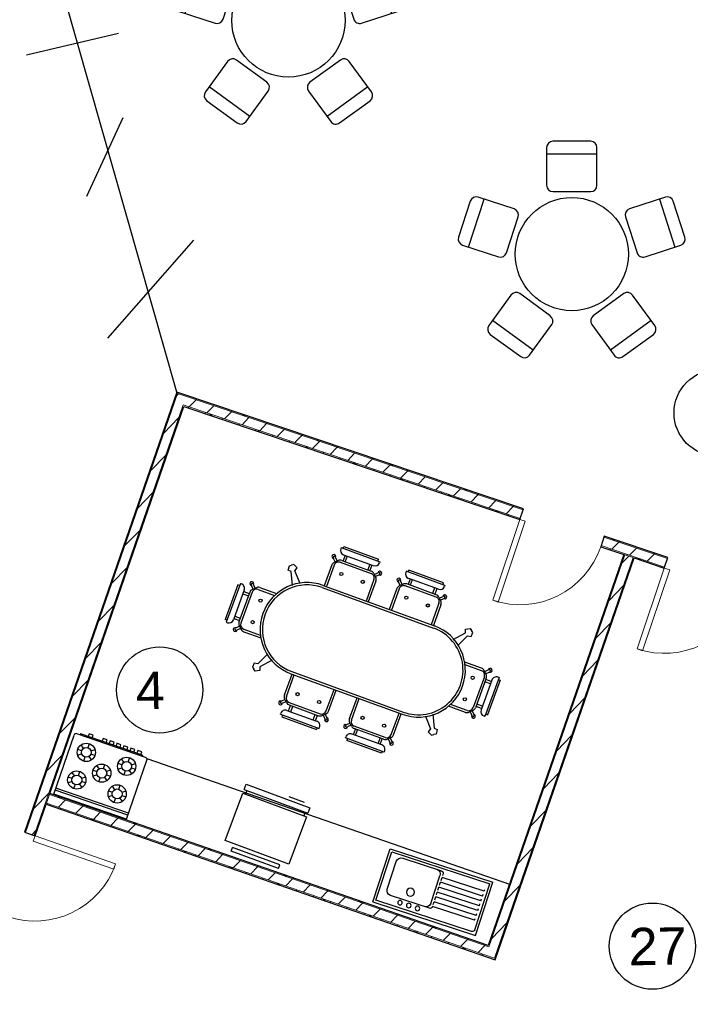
# Model space of a CAD drawing. Header units: inches. Extents: x 424 to 2043, y -237 to 445.
# Tile 94 of 256: x 737 to 743, y -147 to -139. Entities that reach past the tile are written whole.
import ezdxf

# ---------------------------------------------------------------- set-up
doc = ezdxf.new("R2010")
doc.units = ezdxf.units.IN
doc.header["$MEASUREMENT"] = 0
for name, color, linetype, lineweight in [('A-DOOR', 31, 'Continuous', 9), ('A-WALL', 113, 'Continuous', 9), ('A-WALL-PATT', 111, 'Continuous', 25)]:
    doc.layers.add(name, color=color, linetype=linetype, lineweight=lineweight)
for name, color, linetype in [('CAR', 1, 'Continuous'), ('furn.', 1, 'Continuous'), ('KH', 8, 'Continuous'), ('MOBLEMAN', 1, 'Continuous'), ('RE', 1, 'Continuous'), ('TOZEHAT', 3, 'Continuous')]:
    doc.layers.add(name, color=color, linetype=linetype)
doc.styles.get("Standard").update_dxf_attribs({"font": 'arial.ttf'})
pattern_1 = [(45.89417, (852.0838, -131.8069), (-0.21541665, 0.20879576), []), (135.89417, (852.0838, -131.8069), (-0.20879576, -0.21541665), [])]
pattern_2 = [(0.89417, (852.0838, -131.8069), (-0.00234084, 0.14998173), []), (90.89417, (852.0838, -131.8069), (-0.14998173, -0.00234084), [])]
pattern_3 = [(45.89417, (852.0838, -131.8069), (-0.10770832, 0.10439788), [])]

# ---------------------------------------------------------------- blocks, each defined once
blk = doc.blocks.new('M_Single-Louvered - 0762 x 2032mm-226899-اول')
at = {"layer": 'A-DOOR', "lineweight": 18}
for p, q in [((0.33, 0.05), (0.33, 0.812)), ((0.381, 0.812), (0.33, 0.812)), ((0.381, 0.05), (0.381, 0.812)), ((0.381, 0.05), (0.33, 0.05))]:
    blk.add_line(p, q, dxfattribs=at)
at = {"layer": 'A-DOOR'}
blk.add_arc((0.381, 0.05), 0.762, 90, 180, dxfattribs=at)
blk = doc.blocks.new('M_Single-Louvered - 0762 x 2032mm-227597-اول')
at = {"layer": 'A-DOOR', "lineweight": 18}
for p, q in [((0.33, -0.05), (0.33, -0.812)), ((0.381, -0.05), (0.33, -0.05)), ((0.381, -0.05), (0.381, -0.812)), ((0.381, -0.812), (0.33, -0.812))]:
    blk.add_line(p, q, dxfattribs=at)
at = {"layer": 'A-DOOR'}
blk.add_arc((0.381, -0.05), 0.762, 180, 270, dxfattribs=at)
blk = doc.blocks.new('miz 5 gerd')
at = {"color": 0}
for p, q in [((0.15, 0.8972), (-0.15, 0.8972)), ((-0.2, 0.8472), (-0.2, 0.5472)), ((-0.2, 0.7972), (0.2, 0.7972)), ((0.2, 0.5472), (0.2, 0.8472)), ((-0.15, 0.4972), (0.15, 0.4972)), ((-0.8069, 0.4199), (-0.8996, 0.1346)), ((-0.82, 0.0561), (-0.6964, 0.4366)), ((-0.4586, 0.3593), (-0.7439, 0.452)), ((0.7439, 0.452), (0.4586, 0.3593)), ((0.6964, 0.4366), (0.82, 0.0561)), ((0.8996, 0.1346), (0.8069, 0.4199)), ((-0.5192, 0.011), (-0.4265, 0.2963)), ((0.4265, 0.2963), (0.5192, 0.011)), ((-0.8675, 0.0716), (-0.5822, -0.0211)), ((0.5822, -0.0211), (0.8675, 0.0716)), ((-0.4834, -0.3251), (-0.6598, -0.5678)), ((-0.1709, -0.4904), (-0.4136, -0.3141)), ((0.4136, -0.3141), (0.1709, -0.4904)), ((0.6598, -0.5678), (0.4834, -0.3251)), ((-0.3068, -0.7625), (-0.6304, -0.5274)), ((0.6304, -0.5274), (0.3068, -0.7625)), ((-0.3362, -0.8029), (-0.1598, -0.5602)), ((0.1598, -0.5602), (0.3362, -0.8029)), ((-0.6487, -0.6377), (-0.406, -0.814)), ((0.406, -0.814), (0.6487, -0.6377))]:
    blk.add_line(p, q, dxfattribs=at)
blk.add_circle((0, 0), 0.45)
for centre, start, end in [((-0.15, 0.8472), 90, 180), ((0.15, 0.8472), 360, 90), ((-0.15, 0.5472), 180, 270), ((0.15, 0.5472), 270, 0), ((-0.7594, 0.4045), 72, 162), ((0.7594, 0.4045), 18, 108), ((-0.474, 0.3117), 342, 72), ((0.474, 0.3117), 108, 198), ((-0.8521, 0.1191), 162, 252), ((0.8521, 0.1191), 288, 18), ((-0.5668, 0.0264), 252, 342), ((0.5668, 0.0264), 198, 288), ((-0.443, -0.3545), 54, 144), ((0.443, -0.3545), 36, 126), ((-0.2003, -0.5308), 324, 54), ((0.2003, -0.5308), 126, 216), ((-0.6193, -0.5972), 144, 234), ((0.6193, -0.5972), 306, 36), ((-0.3766, -0.7736), 234, 324), ((0.3766, -0.7736), 216, 306)]:
    blk.add_arc(centre, 0.05, start, end, dxfattribs=at)
blk = doc.blocks.new('sink')
at = {"layer": 'furn.'}
for p, q in [((0, -0.4161), (0, 0.4161)), ((0, 0.4161), (0.43, 0.4161)), ((0.0391, 0.3965), (0.4104, 0.3965)), ((0.4104, -0.3965), (0.4104, 0.3965)), ((0.43, -0.4161), (0.43, 0.4161)), ((0.0196, 0.3769), (0.0196, -0.3965)), ((0.1081, 0.3726), (0.1238, 0.3726)), ((0.1081, 0.3726), (0.1081, 0.0326)), ((0.1474, 0.3726), (0.1631, 0.3726)), ((0.1474, 0.3726), (0.1474, 0.0326)), ((0.1866, 0.3726), (0.2023, 0.3726)), ((0.1866, 0.3726), (0.1866, 0.0326)), ((0.2259, 0.3726), (0.2416, 0.3726)), ((0.2259, 0.3726), (0.2259, 0.0326)), ((0.2651, 0.3726), (0.2808, 0.3726)), ((0.2651, 0.3726), (0.2651, 0.0326)), ((0.3044, 0.3726), (0.3201, 0.3726)), ((0.3044, 0.3726), (0.3044, 0.0326)), ((0.3425, 0.3726), (0.3582, 0.3726)), ((0.3436, 0.3726), (0.3436, 0.0326)), ((0.0885, 0.013), (0.0885, -0.3011)), ((0.1238, 0.0326), (0.1474, 0.0326)), ((0.1278, 0.013), (0.3515, 0.013)), ((0.1631, 0.0326), (0.1866, 0.0326)), ((0.2023, 0.0326), (0.2259, 0.0326)), ((0.2416, 0.0326), (0.2651, 0.0326)), ((0.2808, 0.0326), (0.3044, 0.0326)), ((0.3201, 0.0326), (0.3436, 0.0326)), ((0.3593, 0.0326), (0.3711, 0.0326)), ((0.3907, -0.3011), (0.3907, 0.013)), ((0.1278, -0.3403), (0.3515, -0.3403)), ((0, -0.4161), (0.43, -0.4161)), ((0.0196, -0.3965), (0.4104, -0.3965))]:
    blk.add_line(p, q, dxfattribs=at)
for centre, radius in [((0.0589, -0.0734), 0.0175), ((0.0589, -0.144), 0.0175), ((0.1602, -0.1641), 0.0306), ((0.0589, -0.2147), 0.0175)]:
    blk.add_circle(centre, radius, dxfattribs=at)
for centre, radius, start, end in [((0.0391, 0.3769), 0.0196, 90, 180), ((0.1081, 0.013), 0.0196, 90, 180), ((0.1278, -0.0263), 0.0393, 90, 180), ((0.3515, -0.0263), 0.0393, 360, 90), ((0.3711, 0.013), 0.0196, 359.99787, 89.99787), ((0.1278, -0.3011), 0.0393, 180, 270), ((0.3515, -0.3011), 0.0393, 270, 360)]:
    blk.add_arc(centre, radius, start, end, dxfattribs=at)
blk = doc.blocks.new('GAZ 01')
at = {"layer": 'MOBLEMAN'}
for p, q in [((11.4214, 10.5265), (11.4214, 9.9314)), ((11.4214, 10.5265), (12.152, 10.5265)), ((11.4214, 10.4865), (12.152, 10.4865)), ((12.152, 10.5265), (12.152, 9.9314)), ((11.4214, 10.4665), (12.152, 10.4665)), ((11.5838, 10.4146), (11.5838, 10.3746)), ((11.9896, 10.4146), (11.9896, 10.3746)), ((11.5369, 10.3277), (11.4969, 10.3277)), ((11.5464, 10.3561), (11.5146, 10.3803)), ((11.5146, 10.2751), (11.5464, 10.2993)), ((11.6212, 10.3561), (11.653, 10.3803)), ((11.653, 10.2751), (11.6212, 10.2993)), ((11.6707, 10.3277), (11.6307, 10.3277)), ((11.9026, 10.3277), (11.9426, 10.3277)), ((11.9522, 10.3561), (11.9204, 10.3803)), ((11.9204, 10.2751), (11.9522, 10.2993)), ((12.027, 10.3561), (12.0588, 10.3803)), ((12.0588, 10.2751), (12.027, 10.2993)), ((12.0365, 10.3277), (12.0765, 10.3277)), ((11.5838, 10.2808), (11.5838, 10.2408)), ((11.7493, 10.2173), (11.7175, 10.2415)), ((11.7867, 10.2759), (11.7867, 10.2359)), ((11.8241, 10.2173), (11.8559, 10.2415)), ((11.9896, 10.2808), (11.9896, 10.2408)), ((11.5838, 10.0971), (11.5838, 10.1371)), ((11.7398, 10.1889), (11.6998, 10.1889)), ((11.7175, 10.1363), (11.7493, 10.1605)), ((11.7867, 10.142), (11.7867, 10.102)), ((11.8559, 10.1363), (11.8241, 10.1605)), ((11.8736, 10.1889), (11.8336, 10.1889)), ((11.9896, 10.0971), (11.9896, 10.1371)), ((11.5369, 10.0502), (11.4969, 10.0502)), ((11.5146, 10.1028), (11.5464, 10.0786)), ((11.5464, 10.0218), (11.5146, 9.9976)), ((11.653, 10.1028), (11.6212, 10.0786)), ((11.6212, 10.0218), (11.653, 9.9976)), ((11.6707, 10.0502), (11.6307, 10.0502)), ((11.9026, 10.0502), (11.9426, 10.0502)), ((11.9204, 10.1028), (11.9522, 10.0786)), ((11.9522, 10.0218), (11.9204, 9.9976)), ((12.0588, 10.1028), (12.027, 10.0786)), ((12.027, 10.0218), (12.0588, 9.9976)), ((12.0365, 10.0502), (12.0765, 10.0502)), ((11.5838, 9.9632), (11.5838, 10.0032)), ((11.9896, 9.9632), (11.9896, 10.0032)), ((11.4414, 9.9114), (12.132, 9.9114)), ((11.4744, 9.9014), (11.4744, 9.9114)), ((11.4744, 9.9014), (12.0989, 9.9014)), ((11.4918, 9.9014), (11.4918, 9.8737)), ((11.4918, 9.8737), (11.5323, 9.8737)), ((11.5323, 9.8737), (11.5323, 9.9014)), ((11.5618, 9.9014), (11.5618, 9.8737)), ((11.5618, 9.8737), (11.6023, 9.8737)), ((11.6023, 9.8737), (11.6023, 9.9014)), ((11.6318, 9.9014), (11.6318, 9.8737)), ((11.6318, 9.8737), (11.6723, 9.8737)), ((11.6723, 9.8737), (11.6723, 9.9014)), ((11.7018, 9.9014), (11.7018, 9.8737)), ((11.7018, 9.8737), (11.7423, 9.8737)), ((11.7423, 9.8737), (11.7423, 9.9014)), ((11.7718, 9.9014), (11.7718, 9.8737)), ((11.7718, 9.8737), (11.8123, 9.8737)), ((11.8123, 9.8737), (11.8123, 9.9014)), ((11.8418, 9.9014), (11.8418, 9.8737)), ((11.8418, 9.8737), (11.8823, 9.8737)), ((11.8823, 9.8737), (11.8823, 9.9014)), ((11.9818, 9.9014), (11.9818, 9.8737)), ((11.9818, 9.8737), (12.0223, 9.8737)), ((12.0223, 9.8737), (12.0223, 9.9014)), ((12.0989, 9.9014), (12.0989, 9.9114))]:
    blk.add_line(p, q, dxfattribs=at)
for centre, radius in [((11.5838, 10.3277), 0.0869), ((11.9896, 10.3277), 0.0869), ((11.5838, 10.3277), 0.0469), ((11.9896, 10.3277), 0.0469), ((11.7867, 10.1889), 0.0869), ((11.7867, 10.1889), 0.0469), ((11.5838, 10.0502), 0.0869), ((11.9896, 10.0502), 0.0869), ((11.5838, 10.0502), 0.0469), ((11.9896, 10.0502), 0.0469)]:
    blk.add_circle(centre, radius, dxfattribs=at)
for centre, start, end in [((11.4414, 9.9314), 180, 270), ((12.132, 9.9314), 270, 0)]:
    blk.add_arc(centre, 0.02, start, end, dxfattribs=at)
blk = doc.blocks.new('YAKH 02')
at = {"layer": 'MOBLEMAN'}
for p, q in [((14.8689, 10.5397), (15.2734, 10.5397)), ((14.8689, 10.5397), (14.8689, 10.5086)), ((14.8689, 10.5086), (15.2734, 10.5086)), ((15.2734, 10.5397), (15.2734, 10.5086)), ((14.8028, 10.073), (14.8028, 10.4775)), ((14.8028, 10.4775), (15.3473, 10.4775)), ((15.3473, 10.4775), (15.3473, 10.073)), ((15.3473, 10.073), (14.8028, 10.073)), ((14.8028, 9.9952), (14.8028, 10.0419)), ((15.3473, 10.0419), (14.8028, 10.0419)), ((14.8261, 10.0419), (14.8261, 10.073)), ((15.3239, 10.0419), (15.3239, 10.073)), ((15.3473, 10.0419), (15.3473, 9.9952)), ((15.3473, 9.9952), (14.8028, 9.9952)), ((14.8572, 9.9719), (14.9894, 9.9719))]:
    blk.add_line(p, q, dxfattribs=at)
blk = doc.blocks.new('CHAIR')
at = {"layer": 'RE'}
for p, q in [((-40.047, 50.509), (-40.047, 50.535)), ((-39.545, 50.535), (-40.047, 50.535)), ((-39.545, 50.509), (-39.545, 50.535)), ((-40.077, 50.509), (-40.077, 50.493)), ((-39.515, 50.509), (-40.077, 50.509)), ((-39.579, 50.429), (-40.01, 50.429)), ((-39.991, 50.429), (-39.991, 50.349)), ((-39.959, 50.429), (-39.959, 50.349)), ((-39.634, 50.429), (-39.634, 50.349)), ((-39.602, 50.429), (-39.602, 50.349)), ((-39.515, 50.509), (-39.515, 50.493)), ((-40.088, 50.298), (-40.126, 50.336)), ((-40.065, 50.32), (-40.103, 50.358)), ((-40.055, 50.33), (-40.098, 50.288)), ((-39.572, 50.317), (-40.02, 50.317)), ((-39.583, 50.349), (-40.01, 50.349)), ((-39.538, 50.33), (-39.495, 50.288)), ((-39.528, 50.32), (-39.489, 50.358)), ((-39.505, 50.298), (-39.467, 50.336)), ((-40.116, 50.242), (-40.116, 49.996)), ((-40.084, 50.253), (-40.084, 50.013)), ((-39.508, 50.253), (-39.508, 50.015)), ((-39.476, 50.242), (-39.476, 49.998)), ((-40.566, 49.911), (-40.548, 49.938)), ((-40.537, 49.855), (-40.566, 49.911)), ((-40.53, 49.965), (-40.548, 49.938)), ((-40.49, 49.87), (-40.537, 49.855)), ((-40.468, 49.961), (-40.53, 49.965)), ((-40.35, 49.745), (-40.49, 49.87)), ((-40.463, 49.912), (-40.468, 49.961)), ((-40.292, 49.833), (-40.463, 49.912)), ((-39.297, 49.833), (-39.126, 49.912)), ((-39.239, 49.745), (-39.099, 49.87)), ((-39.126, 49.912), (-39.121, 49.961)), ((-39.121, 49.961), (-39.059, 49.965)), ((-39.099, 49.87), (-39.051, 49.855)), ((-39.059, 49.965), (-39.041, 49.938)), ((-39.051, 49.855), (-39.023, 49.911)), ((-39.023, 49.911), (-39.041, 49.938)), ((-41.028, 49.357), (-41.028, 48.855)), ((-41.002, 49.357), (-41.028, 49.357)), ((-41.002, 49.387), (-41.002, 48.825)), ((-41.002, 49.387), (-40.986, 49.387)), ((-40.814, 49.374), (-40.852, 49.413)), ((-40.791, 49.397), (-40.829, 49.435)), ((-40.823, 49.364), (-40.781, 49.407)), ((-40.81, 49.33), (-40.81, 48.882)), ((-40.746, 49.394), (-40.434, 49.394)), ((-40.736, 49.426), (-40.434, 49.426)), ((-40.434, 49.442), (-40.434, 47.828)), ((-39.186, 49.442), (-39.186, 47.828)), ((-39.154, 49.442), (-39.154, 47.828)), ((-38.853, 49.426), (-39.154, 49.426)), ((-38.843, 49.394), (-39.154, 49.394)), ((-38.765, 49.364), (-38.808, 49.407)), ((-38.798, 49.397), (-38.76, 49.435)), ((-38.779, 49.33), (-38.779, 48.882)), ((-38.775, 49.374), (-38.737, 49.413)), ((-38.587, 49.387), (-38.603, 49.387)), ((-38.587, 49.387), (-38.587, 48.825)), ((-38.587, 49.357), (-38.561, 49.357)), ((-38.561, 49.357), (-38.561, 48.855)), ((-40.922, 49.323), (-40.922, 48.892)), ((-40.922, 49.3), (-40.842, 49.3)), ((-40.922, 49.268), (-40.842, 49.268)), ((-40.842, 49.319), (-40.842, 48.892)), ((-38.747, 49.319), (-38.747, 48.892)), ((-38.667, 49.3), (-38.747, 49.3)), ((-38.667, 49.268), (-38.747, 49.268)), ((-38.667, 49.323), (-38.667, 48.892)), ((-40.922, 48.943), (-40.842, 48.943)), ((-38.667, 48.943), (-38.747, 48.943)), ((-41.002, 48.855), (-41.028, 48.855)), ((-41.002, 48.825), (-40.986, 48.825)), ((-40.922, 48.911), (-40.842, 48.911)), ((-40.814, 48.837), (-40.852, 48.799)), ((-40.791, 48.814), (-40.829, 48.776)), ((-40.823, 48.847), (-40.781, 48.804)), ((-40.746, 48.818), (-40.434, 48.818)), ((-38.843, 48.818), (-39.154, 48.818)), ((-38.765, 48.847), (-38.808, 48.804)), ((-38.798, 48.814), (-38.76, 48.776)), ((-38.775, 48.837), (-38.737, 48.799)), ((-38.667, 48.911), (-38.747, 48.911)), ((-38.587, 48.825), (-38.603, 48.825)), ((-38.587, 48.855), (-38.561, 48.855)), ((-40.736, 48.786), (-40.434, 48.786)), ((-40.736, 48.786), (-40.434, 48.786)), ((-38.853, 48.786), (-39.154, 48.786)), ((-41.002, 48.415), (-41.028, 48.415)), ((-41.028, 47.913), (-41.028, 48.415)), ((-41.002, 48.445), (-40.986, 48.445)), ((-41.002, 47.883), (-41.002, 48.445)), ((-40.814, 48.433), (-40.852, 48.471)), ((-40.791, 48.456), (-40.829, 48.494)), ((-40.823, 48.423), (-40.781, 48.466)), ((-40.746, 48.452), (-40.434, 48.452)), ((-40.736, 48.484), (-40.434, 48.484)), ((-38.853, 48.484), (-39.154, 48.484)), ((-38.843, 48.452), (-39.154, 48.452)), ((-38.765, 48.423), (-38.808, 48.466)), ((-38.798, 48.456), (-38.76, 48.494)), ((-38.775, 48.433), (-38.737, 48.471)), ((-38.587, 48.445), (-38.603, 48.445)), ((-38.587, 47.883), (-38.587, 48.445)), ((-38.587, 48.415), (-38.561, 48.415)), ((-38.561, 47.913), (-38.561, 48.415)), ((-40.922, 47.947), (-40.922, 48.378)), ((-40.922, 48.359), (-40.842, 48.359)), ((-40.922, 48.327), (-40.842, 48.327)), ((-40.842, 47.951), (-40.842, 48.378)), ((-40.81, 47.94), (-40.81, 48.388)), ((-38.779, 47.94), (-38.779, 48.388)), ((-38.747, 47.951), (-38.747, 48.378)), ((-38.667, 48.359), (-38.747, 48.359)), ((-38.667, 48.327), (-38.747, 48.327)), ((-38.667, 47.947), (-38.667, 48.378)), ((-40.922, 48.002), (-40.842, 48.002)), ((-38.667, 48.002), (-38.747, 48.002)), ((-41.002, 47.913), (-41.028, 47.913)), ((-41.002, 47.883), (-40.986, 47.883)), ((-40.922, 47.97), (-40.842, 47.97)), ((-40.814, 47.896), (-40.852, 47.857)), ((-40.791, 47.873), (-40.829, 47.835)), ((-40.823, 47.906), (-40.781, 47.863)), ((-38.843, 47.876), (-39.154, 47.876)), ((-38.765, 47.906), (-38.808, 47.863)), ((-38.798, 47.873), (-38.76, 47.835)), ((-38.775, 47.896), (-38.737, 47.857)), ((-38.667, 47.97), (-38.747, 47.97)), ((-38.587, 47.883), (-38.603, 47.883)), ((-38.587, 47.913), (-38.561, 47.913)), ((-40.736, 47.844), (-40.434, 47.844)), ((-38.853, 47.844), (-39.154, 47.844)), ((-40.35, 47.525), (-40.49, 47.4)), ((-39.239, 47.525), (-39.099, 47.4)), ((-40.537, 47.415), (-40.566, 47.359)), ((-40.566, 47.359), (-40.548, 47.332)), ((-40.53, 47.305), (-40.548, 47.332)), ((-40.49, 47.4), (-40.537, 47.415)), ((-40.463, 47.358), (-40.468, 47.309)), ((-40.292, 47.437), (-40.463, 47.358)), ((-39.297, 47.437), (-39.126, 47.358)), ((-39.126, 47.358), (-39.121, 47.309)), ((-39.099, 47.4), (-39.051, 47.415)), ((-39.059, 47.305), (-39.041, 47.332)), ((-39.051, 47.415), (-39.023, 47.359)), ((-39.023, 47.359), (-39.041, 47.332)), ((-40.468, 47.309), (-40.53, 47.305)), ((-40.116, 47.028), (-40.116, 47.274)), ((-40.084, 47.017), (-40.084, 47.257)), ((-39.508, 47.017), (-39.508, 47.255)), ((-39.476, 47.028), (-39.476, 47.272)), ((-39.121, 47.309), (-39.059, 47.305)), ((-40.088, 46.972), (-40.126, 46.934)), ((-40.065, 46.95), (-40.103, 46.912)), ((-40.055, 46.94), (-40.098, 46.982)), ((-39.572, 46.953), (-40.02, 46.953)), ((-39.583, 46.921), (-40.01, 46.921)), ((-39.991, 46.841), (-39.991, 46.921)), ((-39.959, 46.841), (-39.959, 46.921)), ((-39.634, 46.841), (-39.634, 46.921)), ((-39.602, 46.841), (-39.602, 46.921)), ((-39.538, 46.94), (-39.495, 46.982)), ((-39.528, 46.95), (-39.489, 46.912)), ((-39.505, 46.972), (-39.467, 46.934)), ((-39.579, 46.841), (-40.01, 46.841)), ((-40.077, 46.761), (-40.077, 46.777)), ((-39.515, 46.761), (-40.077, 46.761)), ((-40.047, 46.761), (-40.047, 46.735)), ((-39.545, 46.735), (-40.047, 46.735)), ((-39.545, 46.761), (-39.545, 46.735)), ((-39.515, 46.761), (-39.515, 46.777))]:
    blk.add_line(p, q, dxfattribs=at)
at = {"layer": 'RE', "flags": 128}
for points in [[(-40.402, 49.442), (-40.402, 47.828)], [(-40.746, 47.876), (-40.434, 47.876)]]:
    blk.add_lwpolyline(points, dxfattribs=at)
at = {"layer": 'RE'}
blk.add_lwpolyline([(-40.402, 47.828, 1), (-39.186, 47.828, 1)], format="xyb", dxfattribs=at)
for centre in [(-39.952, 50.172), (-39.64, 50.172), (-40.665, 49.262), (-38.924, 49.262), (-40.665, 48.95), (-38.924, 48.95), (-40.665, 48.32), (-38.924, 48.32), (-40.665, 48.008), (-38.924, 48.008), (-39.952, 47.098), (-39.64, 47.098)]:
    blk.add_circle(centre, 0.0216, dxfattribs=at)
for centre, radius, start, end in [((-40.013, 50.493), 0.064, 180, 270), ((-39.579, 50.493), 0.064, 270, 0), ((-40.129, 50.362), 0.0263, 352.5005, 277.4678), ((-40.118, 50.351), 0.0169, 25.7666, 244.2017), ((-40.052, 50.242), 0.064, 135, 180), ((-40.02, 50.253), 0.064, 90, 180), ((-40.01, 50.285), 0.064, 90, 135), ((-39.583, 50.285), 0.064, 45, 90), ((-39.572, 50.253), 0.064, 0, 90), ((-39.54, 50.242), 0.064, 0, 45), ((-39.463, 50.362), 0.0263, 262.5322, 187.4995), ((-39.474, 50.351), 0.0169, 295.7983, 154.2334), ((-39.794, 49.442), 0.64, 0, 180), ((-39.794, 49.442), 0.608, 0, 180), ((-40.855, 49.439), 0.0263, 352.5322, 277.4995), ((-38.734, 49.439), 0.0263, 262.5005, 187.4678), ((-40.986, 49.323), 0.064, 0, 90), ((-40.844, 49.428), 0.0169, 25.7983, 244.2334), ((-40.778, 49.319), 0.064, 135, 180), ((-40.746, 49.33), 0.064, 90, 180), ((-40.736, 49.362), 0.064, 90, 135), ((-38.853, 49.362), 0.064, 45, 90), ((-38.843, 49.33), 0.064, 0, 90), ((-38.811, 49.319), 0.064, 0, 45), ((-38.745, 49.428), 0.0169, 295.7666, 154.2017), ((-38.603, 49.323), 0.064, 90, 180), ((-40.986, 48.889), 0.064, 270, 0), ((-40.855, 48.773), 0.0263, 82.5005, 7.4678), ((-40.844, 48.784), 0.0169, 115.7666, 334.2017), ((-40.778, 48.892), 0.064, 180, 225), ((-40.746, 48.882), 0.064, 180, 270), ((-40.736, 48.85), 0.064, 225, 270), ((-38.853, 48.85), 0.064, 270, 315), ((-38.843, 48.882), 0.064, 270, 0), ((-38.811, 48.892), 0.064, 315, 0), ((-38.734, 48.773), 0.0263, 172.5322, 97.4995), ((-38.745, 48.784), 0.0169, 205.7983, 64.2334), ((-38.603, 48.889), 0.064, 180, 270), ((-40.986, 48.381), 0.064, 0, 90), ((-40.855, 48.497), 0.0263, 352.5322, 277.4995), ((-40.844, 48.486), 0.0169, 25.7983, 244.2334), ((-40.778, 48.378), 0.064, 135, 180), ((-40.746, 48.388), 0.064, 90, 180), ((-40.736, 48.42), 0.064, 90, 135), ((-38.853, 48.42), 0.064, 45, 90), ((-38.843, 48.388), 0.064, 0, 90), ((-38.811, 48.378), 0.064, 0, 45), ((-38.734, 48.497), 0.0263, 262.5005, 187.4678), ((-38.745, 48.486), 0.0169, 295.7666, 154.2017), ((-38.603, 48.381), 0.064, 90, 180), ((-40.986, 47.947), 0.064, 270, 0), ((-40.855, 47.831), 0.0263, 82.5005, 7.4678), ((-40.844, 47.842), 0.0169, 115.7666, 334.2017), ((-40.778, 47.951), 0.064, 180, 225), ((-40.746, 47.94), 0.064, 180, 270), ((-40.736, 47.908), 0.064, 225, 270), ((-38.853, 47.908), 0.064, 270, 315), ((-38.843, 47.94), 0.064, 270, 0), ((-38.811, 47.951), 0.064, 315, 0), ((-38.734, 47.831), 0.0263, 172.5322, 97.4995), ((-38.745, 47.842), 0.0169, 205.7983, 64.2334), ((-38.603, 47.947), 0.064, 180, 270), ((-39.794, 47.828), 0.64, 180, 0), ((-40.129, 46.908), 0.0263, 82.5322, 7.4995), ((-40.118, 46.919), 0.0169, 115.7983, 334.2334), ((-40.052, 47.028), 0.064, 180, 225), ((-40.02, 47.017), 0.064, 180, 270), ((-40.01, 46.985), 0.064, 225, 270), ((-39.583, 46.985), 0.064, 270, 315), ((-39.572, 47.017), 0.064, 270, 360), ((-39.54, 47.028), 0.064, 315, 360), ((-39.463, 46.908), 0.0263, 172.5005, 97.4678), ((-39.474, 46.919), 0.0169, 205.7666, 64.2017), ((-40.013, 46.777), 0.064, 90, 180), ((-39.579, 46.777), 0.064, 0, 90)]:
    blk.add_arc(centre, radius, start, end, dxfattribs=at)
blk = doc.blocks.new('MIZNAHARKHORI')
at = {"layer": 'TOZEHAT', "xscale": 0.684, "yscale": 0.684, "zscale": 0.684, "rotation": 270}
blk.add_blockref('CHAIR', (-31.9846, -27.4129), dxfattribs=at)

msp = doc.modelspace()

# ---------------------------------------------------------------- hatches: boundary and pattern name
at = {"layer": 'A-WALL-PATT', "lineweight": 9}
h = msp.add_hatch(dxfattribs=at)
h.set_pattern_fill('FP_2', color=256, angle=0.89417, style=0, pattern_type=2)
h.set_pattern_definition(pattern_1)
h.paths.add_polyline_path([(735.9651, -149.0604), (736.8243, -146.5801), (736.8148, -146.5768), (735.9556, -149.0572)], flags=0)
h.paths.add_polyline_path([(737.0737, -145.86), (738.4329, -141.9362), (738.4234, -141.933), (737.0642, -145.8568)], flags=0)
h = msp.add_hatch(dxfattribs=at)
h.set_pattern_fill('FP_4', color=256, angle=0.89417, style=0, pattern_type=2)
h.set_pattern_definition(pattern_3)
h.paths.add_polyline_path([(746.3585, -144.6879), (746.3846, -144.6123), (743.5358, -143.6536), (743.5103, -143.7294), (745.8864, -144.5291)], flags=0)
h.paths.add_polyline_path([(742.7881, -143.4863), (742.8136, -143.4105), (742.2449, -143.2191), (742.2194, -143.2949)], flags=0)
h.paths.add_polyline_path([(741.4972, -143.0519), (741.5227, -142.9761), (738.4329, -141.9362), (738.4067, -142.0118), (740.2066, -142.6175)], flags=0)
h = msp.add_hatch(dxfattribs=at)
h.set_pattern_fill('FP_2', color=256, angle=0.89417, style=0, pattern_type=2)
h.set_pattern_definition(pattern_1)
h.paths.add_polyline_path([(746.3846, -144.6123), (746.3879, -144.6029), (743.539, -143.6441), (743.5358, -143.6536), (745.885, -144.4442)], flags=0)
h.paths.add_polyline_path([(742.8136, -143.4105), (742.8168, -143.401), (742.2481, -143.2096), (742.2449, -143.2191), (742.7884, -143.402)], flags=0)
h.paths.add_polyline_path([(741.5227, -142.9761), (741.5259, -142.9666), (738.4267, -141.9235), (738.4234, -141.933), (740.4463, -142.6138)], flags=0)
h = msp.add_hatch(dxfattribs=at)
h.set_pattern_fill('FP_4', color=256, angle=0.89417, style=0, pattern_type=2)
h.set_pattern_definition(pattern_3)
h.paths.add_polyline_path([(736.0407, -149.0866), (736.8999, -146.6063), (736.8243, -146.5801), (735.9651, -149.0604)], flags=0)
h.paths.add_polyline_path([(737.1493, -145.8862), (738.4825, -142.0373), (738.4067, -142.0118), (737.0737, -145.86)], flags=0)
h = msp.add_hatch(dxfattribs=at)
h.set_pattern_fill('FP_3', color=256, angle=0.89417, style=0, pattern_type=2)
h.set_pattern_definition(pattern_2)
h.paths.add_polyline_path([(736.0501, -149.0899), (736.9093, -146.6095), (736.8999, -146.6063), (736.0407, -149.0866)], flags=0)
h.paths.add_polyline_path([(737.1587, -145.8895), (738.4887, -142.0499), (738.4793, -142.0467), (737.1493, -145.8862)], flags=0)
h = msp.add_hatch(dxfattribs=at)
h.set_pattern_fill('FP_3', color=256, angle=0.89417, style=0, pattern_type=2)
h.set_pattern_definition(pattern_2)
h.paths.add_polyline_path([(746.3552, -144.6974), (746.3585, -144.6879), (743.5103, -143.7294), (743.5071, -143.7389), (745.8865, -144.5397)], flags=0)
h.paths.add_polyline_path([(742.7849, -143.4958), (742.7881, -143.4863), (742.2194, -143.2949), (742.2162, -143.3044), (742.5167, -143.4055)], flags=0)
h.paths.add_polyline_path([(741.494, -143.0614), (741.4972, -143.0519), (738.4825, -142.0373), (738.4793, -142.0467), (740.1766, -142.618)], flags=0)
h = msp.add_hatch(dxfattribs=at)
h.set_pattern_fill('FP_4', color=256, angle=0.89417, style=0, pattern_type=2)
h.set_pattern_definition(pattern_3)
h.paths.add_polyline_path([(741.2665, -146.9843), (742.5073, -143.4024), (742.4314, -143.3768), (741.1909, -146.9582)], flags=0)
h = msp.add_hatch(dxfattribs=at)
h.set_pattern_fill('FP_2', color=256, angle=0.89417, style=0, pattern_type=2)
h.set_pattern_definition(pattern_1)
h.paths.add_polyline_path([(741.2171, -146.8826), (742.4314, -143.3768), (742.422, -143.3737), (741.2076, -146.8793)], flags=0)
h = msp.add_hatch(dxfattribs=at)
h.set_pattern_fill('FP_3', color=256, angle=0.89417, style=0, pattern_type=2)
h.set_pattern_definition(pattern_2)
h.paths.add_polyline_path([(741.2727, -146.9971), (742.5167, -143.4055), (742.5073, -143.4024), (741.2632, -146.9938)], flags=0)
h = msp.add_hatch(dxfattribs=at)
h.set_pattern_fill('FP_4', color=256, angle=0.89417, style=0, pattern_type=2)
h.set_pattern_definition(pattern_3)
h.paths.add_polyline_path([(741.1909, -146.9582), (741.2171, -146.8826), (737.2864, -145.521), (737.2602, -145.5966), (741.1814, -146.9549)], flags=0)
h = msp.add_hatch(dxfattribs=at)
h.set_pattern_fill('FP_2', color=256, angle=0.89417, style=0, pattern_type=2)
h.set_pattern_definition(pattern_1)
h.paths.add_polyline_path([(741.2076, -146.8793), (741.2109, -146.8698), (737.2897, -145.5115), (737.2864, -145.521), (739.7545, -146.3759)], flags=0)
h = msp.add_hatch(dxfattribs=at)
h.set_pattern_fill('FP_3', color=256, angle=0.89417, style=0, pattern_type=2)
h.set_pattern_definition(pattern_2)
h.paths.add_polyline_path([(741.2632, -146.9938), (741.2665, -146.9843), (737.2602, -145.5966), (737.2569, -145.606), (741.1782, -146.9643)], flags=0)

# ---------------------------------------------------------------- linework, layer by layer
for p, q in [((738.4267, -141.9235), (737.0947, -137.2456)), ((737.9044, -138.7175), (737.0832, -138.9118)), ((737.9441, -139.4704), (737.6198, -140.1732)), ((738.5758, -140.563), (737.8072, -141.4401)), ((738.1577, -145.1975), (741.4105, -146.3243))]:
    msp.add_line(p, q)
for centre in [(743.2574, -142.1082), (738.2722, -144.5856), (742.6786, -146.8753)]:
    msp.add_circle(centre, 0.3854)
at = {"layer": 'A-WALL', "lineweight": 25}
for p, q in [((738.4267, -141.9235), (737.0642, -145.8568)), ((741.5259, -142.9666), (738.4267, -141.9235)), ((737.2897, -145.5115), (738.4887, -142.0499)), ((738.4887, -142.0499), (741.494, -143.0614)), ((741.494, -143.0614), (741.5259, -142.9666)), ((742.2481, -143.2096), (742.2162, -143.3044)), ((742.8168, -143.401), (742.2481, -143.2096)), ((742.422, -143.3737), (741.2109, -146.8698)), ((742.2162, -143.3044), (742.422, -143.3737)), ((741.2727, -146.9971), (742.5167, -143.4055)), ((742.5167, -143.4055), (742.7849, -143.4958)), ((742.7849, -143.4958), (742.8168, -143.401)), ((741.2109, -146.8698), (737.2897, -145.5115)), ((737.1587, -145.8895), (737.2569, -145.606)), ((737.2569, -145.606), (741.2727, -146.9971)), ((737.0642, -145.8568), (737.1587, -145.8895))]:
    msp.add_line(p, q, dxfattribs=at)
at = {"layer": 'A-WALL'}
for p, q in [((737.0737, -145.86), (738.4329, -141.9362)), ((738.4329, -141.9362), (741.5227, -142.9761)), ((737.1493, -145.8862), (738.4825, -142.0373)), ((738.4825, -142.0373), (741.4972, -143.0519)), ((742.2449, -143.2191), (742.8136, -143.4105)), ((741.2171, -146.8826), (742.4314, -143.3768)), ((742.2194, -143.2949), (742.7881, -143.4863)), ((742.5073, -143.4024), (742.422, -143.3737)), ((741.2665, -146.9843), (742.5073, -143.4024)), ((737.2897, -145.5115), (737.2602, -145.5966)), ((737.2864, -145.521), (741.2171, -146.8826)), ((737.2602, -145.5966), (741.2665, -146.9843))]:
    msp.add_line(p, q, dxfattribs=at)

# ---------------------------------------------------------------- block references
at = {"layer": 'A-DOOR'}
for name, p, rotation in [('M_Single-Louvered - 0762 x 2032mm-226899-اول', (741.8711, -143.1355), 161.3992454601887), ('M_Single-Louvered - 0762 x 2032mm-226899-اول', (743.1619, -143.5699), 161.3992454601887), ('M_Single-Louvered - 0762 x 2032mm-227597-اول', (736.9868, -146.2332), 70.89417014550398)]:
    msp.add_blockref(name, p, dxfattribs=dict(at, rotation=rotation))
at = {"layer": 'CAR', "lineweight": 50, "xscale": 0.9599999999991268, "yscale": 0.9599999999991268, "zscale": 0.9599999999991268, "rotation": 160.017056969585}
msp.add_blockref('MIZNAHARKHORI', (741.1809, -144.8218), dxfattribs=at)
at = {"layer": 'furn.', "lineweight": 50, "xscale": -1.162790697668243, "yscale": 1.162790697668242, "zscale": 1.162790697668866, "rotation": 251.9252138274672}
msp.add_blockref('sink', (740.638, -146.6296), dxfattribs=at)
at = {"layer": 'KH', "xscale": 1.124999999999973, "yscale": 1.124999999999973, "zscale": 1.124999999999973}
for p in [(739.4238, -138.6009), (741.958, -140.6893)]:
    msp.add_blockref('miz 5 gerd', p, dxfattribs=at)
at = {"layer": 'MOBLEMAN', "lineweight": 50}
for name, p, xscale, yscale, zscale, rotation in [('GAZ 01', (751.3615, -139.8777), 0.9408251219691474, 0.9408251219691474, 0.9408251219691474, 160.9911213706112), ('YAKH 02', (758.9884, -140.9296), 1.11621105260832, 1.11621105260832, 1.11621105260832, 159.6322696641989)]:
    msp.add_blockref(name, p, dxfattribs=dict(at, xscale=xscale, yscale=yscale, zscale=zscale, rotation=rotation))

# ---------------------------------------------------------------- texts
at = {"attachment_point": 1, "rotation": 0.89417}
for s, insert, char_height in [('4', (738.0567, -144.4241), 0.3338), ('27', (742.4632, -146.7138), 0.33379)]:
    msp.add_mtext_dynamic_manual_height_columns(s, width=12.832731, gutter_width=1.669, heights=[0], dxfattribs=dict(at, insert=insert, char_height=char_height))

doc.saveas('drawing.dxf')
